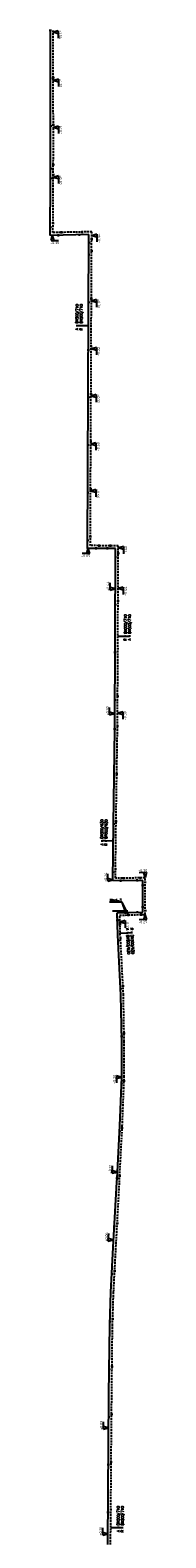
# Model space of a CAD drawing. Header units: millimetres. Extents: x 0 to 118318689, y 0 to 490460760.
# Tile 87 of 117: x 115190864 to 115223672, y 489273167 to 489779429. Entities that reach past the tile are written whole.
import ezdxf
from ezdxf.enums import TextEntityAlignment as Align

# ---------------------------------------------------------------- set-up
doc = ezdxf.new("R2010")
doc.units = ezdxf.units.MM
doc.header["$LTSCALE"] = 200
doc.linetypes.add('HIDDEN2', pattern=[4.7625, 3.175, -1.5875])
doc.layers.get('0').update_dxf_attribs({"color": 8})
for name, color, linetype in [('WT-C-mof', 7, 'Continuous'), ('WT-I-diam', 7, 'Continuous'), ('WT-I-info', 7, 'Continuous'), ('WT-I-NAP', 7, 'Continuous'), ('WT-L-aanvoer', 6, 'Continuous'), ('WT-L-retour', 6, 'HIDDEN2')]:
    doc.layers.add(name, color=color, linetype=linetype)
doc.styles.add('DIN17', font='ROMANS.SHX', dxfattribs={"width": 0.9})
doc.styles.add('ISOCP', font='ISOCP.SHX')

# ---------------------------------------------------------------- blocks, each defined once
blk = doc.blocks.new('LR-mof')
at = {"color": 0, "linetype": 'ByBlock', "lineweight": -2}
blk.add_line((0, -0.75), (0, 0.75), dxfattribs=at)
blk = doc.blocks.new('nap1')
at = {"color": 0, "linetype": 'Continuous'}
for p, q in [((-1, 3.5), (0, 0)), ((-1, 3.5), (4, 3.5)), ((1, 3.5), (0, 0))]:
    blk.add_line(p, q, dxfattribs=at)
at = {"color": 0, "linetype": 'Continuous', "style": 'ISOCP'}
for tag, p in [('*1', (1.7, 5)), ('*2', (4, 1.5))]:
    blk.add_attdef(tag, text='', height=1.8, dxfattribs=at).set_placement(p, align=Align.MIDDLE)
blk = doc.blocks.new('nap2')
at = {"color": 0, "linetype": 'Continuous'}
for p, q in [((1, 3.5), (-4, 3.5)), ((-1, 3.5), (0, 0)), ((1, 3.5), (0, 0))]:
    blk.add_line(p, q, dxfattribs=at)
at = {"color": 0, "linetype": 'Continuous', "style": 'ISOCP'}
for tag, p in [('*2', (-4, 1.5)), ('*1', (-1.5, 5))]:
    blk.add_attdef(tag, text='', height=1.8, dxfattribs=at).set_placement(p, align=Align.MIDDLE)
blk = doc.blocks.new('LR-DIAO2')
at = {"color": 0, "lineweight": -3}
blk.add_line((0, 0), (0, -5), dxfattribs=at)
at = {"color": 0, "linetype": 'Continuous', "lineweight": -3}
blk.add_line((0, -5), (0, -7.8), dxfattribs=at)
at = {"color": 0, "lineweight": -3}
for points in [[(0.6, -5), (0, -5), (-0.6, -5)], [(0.6, -7.8), (0, -7.8), (-0.6, -7.8)]]:
    blk.add_lwpolyline(points, dxfattribs=at)
at = {"color": 1, "lineweight": -3, "style": 'DIN17', "width": 0.9}
for tag, p in [('*1', (-1.6, -5)), ('*2', (-1.6, -7.8))]:
    blk.add_attdef(tag, text='', height=1.8, dxfattribs=at).set_placement(p, align=Align.MIDDLE_RIGHT)
for tag, p in [('*11', (1.6, -5)), ('*12', (1.6, -7.8))]:
    blk.add_attdef(tag, text='', height=1.8, dxfattribs=at).set_placement(p, align=Align.MIDDLE_LEFT)
blk = doc.blocks.new('LR-DIAB2')
at = {"color": 0, "linetype": 'Continuous', "lineweight": -3}
blk.add_line((0, 5), (0, 7.8), dxfattribs=at)
at = {"color": 0, "lineweight": -3}
blk.add_line((0, 0), (0, 5), dxfattribs=at)
for points in [[(0.6, 7.8), (0, 7.8), (-0.6, 7.8)], [(0.6, 5), (0, 5), (-0.6, 5)]]:
    blk.add_lwpolyline(points, dxfattribs=at)
at = {"color": 1, "lineweight": -3, "style": 'DIN17', "width": 0.9}
for tag, p in [('*1', (-1.6, 7.8)), ('*2', (-1.6, 5))]:
    blk.add_attdef(tag, text='', height=1.8, dxfattribs=at).set_placement(p, align=Align.MIDDLE_RIGHT)
for tag, p in [('*11', (1.6, 7.8)), ('*12', (1.6, 5))]:
    blk.add_attdef(tag, text='', height=1.8, dxfattribs=at).set_placement(p, align=Align.MIDDLE_LEFT)

msp = doc.modelspace()

# ---------------------------------------------------------------- linework, layer by layer
at = {"layer": 'WT-I-diam'}
msp.add_line((115212189, 489483753), (115217323, 489483756), dxfattribs=at)
at = {"layer": 'WT-I-info', "lineweight": -3}
for p, q in [((115215420, 489486671), (115211099, 489486668)), ((115217581, 489482130), (115215420, 489486671)), ((115216453, 489483421), (115215420, 489486671))]:
    msp.add_line(p, q, dxfattribs=at)
at = {"layer": 'WT-L-aanvoer'}
for p, q in [((115191364, 489746342), (115191264, 489779374)), ((115191341, 489729608), (115191364, 489746342)), ((115212492, 489512769), (115212888, 489544746))]:
    msp.add_line(p, q, dxfattribs=at)
at = {"layer": 'WT-L-aanvoer', "lineweight": -3}
for p, q in [((115191221, 489710512), (115191341, 489729611)), ((115204232, 489710776), (115191221, 489710512)), ((115203768, 489605422), (115204232, 489710776)), ((115213155, 489605381), (115203768, 489605422)), ((115212888, 489544746), (115213155, 489605381)), ((115212268, 489493821), (115212492, 489512769)), ((115222275, 489493936), (115212268, 489493821)), ((115222298, 489483299), (115222275, 489493936)), ((115213672, 489483042), (115217332, 489483151)), ((115213935, 489475499), (115213672, 489483042)), ((115217332, 489483151), (115222298, 489483299)), ((115214981, 489455446), (115213935, 489475499)), ((115215238, 489439900), (115214981, 489455446)), ((115215236, 489427911), (115215238, 489439900)), ((115214608, 489411510), (115215236, 489427911)), ((115213674, 489393802), (115214608, 489411510)), ((115212486, 489372748), (115213566, 489392647)), ((115213566, 489392647), (115213674, 489393802)), ((115211578, 489355696), (115212486, 489372748)), ((115211215, 489344528), (115211578, 489355696)), ((115210960, 489321438), (115211215, 489344528)), ((115210569, 489270926), (115210960, 489321438))]:
    msp.add_line(p, q, dxfattribs=at)
at = {"layer": 'WT-L-retour', "lineweight": -3}
for p, q in [((115192284, 489746343), (115192183, 489779592)), ((115192261, 489729607), (115192284, 489746343)), ((115192147, 489711451), (115192261, 489729606)), ((115205156, 489711715), (115192147, 489711451)), ((115204692, 489606338), (115205156, 489711715)), ((115214080, 489606297), (115204692, 489606338)), ((115213813, 489545690), (115214080, 489606297)), ((115213333, 489513670), (115213813, 489545690)), ((115213108, 489494661), (115213333, 489513670)), ((115223103, 489494776), (115213108, 489494661)), ((115223130, 489482493), (115223103, 489494776)), ((115214531, 489482237), (115217350, 489482321)), ((115214764, 489475535), (115214531, 489482237)), ((115217350, 489482321), (115223130, 489482493)), ((115215811, 489455474), (115214764, 489475535)), ((115216068, 489439907), (115215811, 489455474)), ((115216066, 489427895), (115216068, 489439907)), ((115215437, 489411472), (115216066, 489427895)), ((115214549, 489394643), (115215437, 489411472)), ((115214483, 489392571), (115214549, 489394643)), ((115213404, 489372699), (115214483, 489392571)), ((115212497, 489355657), (115213404, 489372699)), ((115212134, 489344508), (115212497, 489355657)), ((115211880, 489321429), (115212134, 489344508)), ((115211489, 489270919), (115211880, 489321429))]:
    msp.add_line(p, q, dxfattribs=at)

# ---------------------------------------------------------------- block references
at = {"layer": 'WT-C-mof', "linetype": 'Continuous'}
for p, xscale, yscale, zscale, rotation in [((115191264, 489779374), 499.9999999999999, 499.9999999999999, 499.9999999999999, 270.1733), ((115191313, 489763293), 499.9999999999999, 499.9999999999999, 499.9999999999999, 270.1733), ((115192232, 489763559), 499.9999999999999, 499.9999999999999, 499.9999999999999, 270.1733), ((115191361, 489747337), 499.9999999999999, 499.9999999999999, 499.9999999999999, 270.1733), ((115192280, 489747590), 499.9999999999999, 499.9999999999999, 499.9999999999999, 270.1733), ((115192267, 489734158), 499.9999999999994, 499.9999999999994, 499.9999999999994, 89.9213), ((115191341, 489729585), 500, 500, 500, 89.6405), ((115191345, 489732886), 499.9999999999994, 499.9999999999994, 499.9999999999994, 89.9213), ((115192263, 489730856), 499.9999999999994, 499.9999999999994, 499.9999999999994, 89.9213), ((115212691, 489528821), 499.9999999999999, 499.9999999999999, 499.9999999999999, 89.28990000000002), ((115213572, 489529657), 499.9999999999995, 499.9999999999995, 499.9999999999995, 89.1415)]:
    msp.add_blockref('LR-mof', p, dxfattribs=dict(at, xscale=xscale, yscale=yscale, zscale=zscale, rotation=rotation))
at = {"layer": 'WT-C-mof', "linetype": 'Continuous', "lineweight": -3}
for p, xscale, yscale, zscale, rotation in [((115191239, 489713344), 500.0000000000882, 500.0000000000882, 500.0000000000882, 269.640468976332), ((115192167, 489714676), 500.0000000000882, 500.0000000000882, 500.0000000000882, 269.640468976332), ((115194047, 489710569), 499.9999999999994, 499.9999999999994, 499.9999999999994, 1.165800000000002), ((115195045, 489711510), 499.9999999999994, 499.9999999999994, 499.9999999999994, 1.165800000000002), ((115201056, 489710712), 499.9999999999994, 499.9999999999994, 499.9999999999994, 1.165800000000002), ((115202089, 489711653), 499.9999999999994, 499.9999999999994, 499.9999999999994, 1.165800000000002), ((115205145, 489709210), 500.0000000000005, 500.0000000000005, 500.0000000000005, 89.7477), ((115204202, 489704010), 500.0000000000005, 500.0000000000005, 500.0000000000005, 89.7477), ((115204220, 489708018), 500.0000000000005, 500.0000000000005, 500.0000000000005, 89.7477), ((115205128, 489705228), 500.0000000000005, 500.0000000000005, 500.0000000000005, 89.7477), ((115204132, 489687978), 500.0000000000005, 500.0000000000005, 500.0000000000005, 89.7477), ((115205057, 489689258), 500.0000000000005, 500.0000000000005, 500.0000000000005, 89.7477), ((115204987, 489673255), 500.0000000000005, 500.0000000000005, 500.0000000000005, 89.7477), ((115204061, 489672023), 500.0000000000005, 500.0000000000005, 500.0000000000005, 89.7477), ((115203991, 489656070), 500.0000000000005, 500.0000000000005, 500.0000000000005, 89.7477), ((115204916, 489657221), 500.0000000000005, 500.0000000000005, 500.0000000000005, 89.7477), ((115203921, 489640110), 500.0000000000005, 500.0000000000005, 500.0000000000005, 89.7477), ((115204846, 489641263), 500.0000000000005, 500.0000000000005, 500.0000000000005, 89.7477), ((115203850, 489624110), 500.0000000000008, 500.0000000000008, 500.0000000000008, 89.7477), ((115204776, 489625263), 500.0000000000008, 500.0000000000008, 500.0000000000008, 89.7477), ((115203780, 489608110), 500.0000000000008, 500.0000000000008, 500.0000000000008, 89.7477), ((115204705, 489609263), 500.0000000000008, 500.0000000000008, 500.0000000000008, 89.7477), ((115206616, 489605410), 499.9999999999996, 499.9999999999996, 499.9999999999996, 359.7477), ((115207685, 489606325), 499.9999999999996, 499.9999999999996, 499.9999999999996, 359.7477), ((115210415, 489605393), 499.9999999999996, 499.9999999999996, 499.9999999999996, 359.7477), ((115211483, 489606308), 499.9999999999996, 499.9999999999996, 499.9999999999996, 359.7477), ((115213143, 489602433), 500.0000000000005, 500.0000000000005, 500.0000000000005, 89.7477), ((115214068, 489603658), 500.0000000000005, 500.0000000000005, 500.0000000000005, 89.7477), ((115213997, 489587663), 500.0000000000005, 500.0000000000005, 500.0000000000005, 89.7477), ((115213072, 489586416), 500.0000000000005, 500.0000000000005, 500.0000000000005, 89.7477), ((115213927, 489571663), 500.0000000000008, 500.0000000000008, 500.0000000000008, 89.7477), ((115213002, 489570416), 500.0000000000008, 500.0000000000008, 500.0000000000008, 89.7477), ((115212931, 489554416), 500.0000000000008, 500.0000000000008, 500.0000000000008, 89.7477), ((115213857, 489555663), 500.0000000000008, 500.0000000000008, 500.0000000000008, 89.7477), ((115212888, 489544746), 500.0000000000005, 500.0000000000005, 500.0000000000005, 89.7477), ((115213813, 489545690), 500.0000000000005, 500.0000000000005, 500.0000000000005, 89.7477), ((115212535, 489512769, 268), 499.9999999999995, 499.9999999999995, 499.9999999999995, 89.322), ((115213333, 489513670), 499.9999999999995, 499.9999999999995, 499.9999999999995, 89.322), ((115212301, 489496634), 499.9999999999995, 499.9999999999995, 499.9999999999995, 89.322), ((115213143, 489497663), 499.9999999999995, 499.9999999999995, 499.9999999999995, 89.322), ((115214900, 489493851), 500, 500, 500, 0.6605999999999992), ((115215965, 489494693), 500, 500, 500, 0.6605999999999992), ((115220472, 489493915), 500, 500, 500, 0.6605999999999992), ((115221553, 489494758), 500, 500, 500, 0.6605999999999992), ((115222278, 489492296), 499.9999999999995, 499.9999999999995, 499.9999999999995, 270.1255), ((115223106, 489493284), 499.9999999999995, 499.9999999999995, 499.9999999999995, 270.1255), ((115213759, 489480557), 500, 500, 500, 271.9902), ((115216442, 489483124), 500, 500, 500, 1.7029), ((115217527, 489482326), 500, 500, 500, 1.7029), ((115220580, 489483247), 500, 500, 500, 1.7029), ((115221765, 489482452), 500, 500, 500, 1.7029), ((115222294, 489485031), 499.9999999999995, 499.9999999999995, 499.9999999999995, 270.1255), ((115223127, 489483780), 499.9999999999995, 499.9999999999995, 499.9999999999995, 270.1255), ((115214634, 489479272), 500, 500, 500, 271.9902), ((115214035, 489473573), 500.0000000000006, 500.0000000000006, 500.0000000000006, 272.987), ((115214817, 489474516), 500.0000000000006, 500.0000000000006, 500.0000000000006, 272.987), ((115214869, 489457582), 500.0000000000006, 500.0000000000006, 500.0000000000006, 272.987), ((115215653, 489458492), 500.0000000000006, 500.0000000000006, 500.0000000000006, 272.987), ((115215209, 489441647), 500, 500, 500, 270.9473), ((115216023, 489442595), 500, 500, 500, 270.9473), ((115215152, 489425716), 500.0000000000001, 500.0000000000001, 500.0000000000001, 87.80760000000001), ((115216014, 489426539), 500.0000000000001, 500.0000000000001, 500.0000000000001, 87.80760000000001), ((115214511, 489409661), 500.0000000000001, 500.0000000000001, 500.0000000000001, 86.97980000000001), ((115215398, 489410734), 500.0000000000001, 500.0000000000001, 500.0000000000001, 86.97980000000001), ((115214549, 489394643), 500.0000000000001, 500.0000000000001, 500.0000000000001, 86.97980000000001), ((115213674, 489393802), 500.0000000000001, 500.0000000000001, 500.0000000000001, 86.97980000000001), ((115212757, 489377743), 499.9999999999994, 499.9999999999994, 499.9999999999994, 86.8923), ((115213732, 489378728), 499.9999999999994, 499.9999999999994, 499.9999999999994, 86.8923), ((115211900, 489361753), 499.9999999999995, 499.9999999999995, 499.9999999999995, 86.9533), ((115212873, 489362719), 499.9999999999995, 499.9999999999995, 499.9999999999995, 86.9533), ((115211255, 489345755), 500.0000000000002, 500.0000000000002, 500.0000000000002, 88.1367), ((115212204, 489346643), 500.0000000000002, 500.0000000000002, 500.0000000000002, 88.1367), ((115211051, 489329681), 499.9999999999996, 499.9999999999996, 499.9999999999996, 89.3684), ((115211979, 489330644, 103), 499.9999999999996, 499.9999999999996, 499.9999999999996, 89.3684), ((115210900, 489313640), 499.9999999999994, 499.9999999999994, 499.9999999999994, 89.5562), ((115211827, 489314591), 499.9999999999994, 499.9999999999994, 499.9999999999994, 89.5562), ((115211703, 489298591), 499.9999999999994, 499.9999999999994, 499.9999999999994, 89.5562), ((115210776, 489297640), 499.9999999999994, 499.9999999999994, 499.9999999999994, 89.5562), ((115210652, 489281641), 499.9999999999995, 499.9999999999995, 499.9999999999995, 89.5562), ((115211579, 489282592), 499.9999999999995, 499.9999999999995, 499.9999999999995, 89.5562)]:
    msp.add_blockref('LR-mof', p, dxfattribs=dict(at, xscale=xscale, yscale=yscale, zscale=zscale, rotation=rotation))
at = {"layer": 'WT-I-diam', "linetype": 'Continuous'}
for name, p, xscale, yscale, zscale, rotation, values in [('LR-DIAB2', (115204097, 489680169), 500.0000000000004, 500.0000000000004, 500.0000000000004, 89.74766909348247, {'*1': 'A', '*11': 'DN500/710', '*2': 'R', '*12': 'DN500/710'}), ('LR-DIAO2', (115213946, 489575993), 500.0000000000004, 500.0000000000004, 500.0000000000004, 89.74766909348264, {'*1': 'R', '*11': 'DN500/710', '*2': 'A', '*12': 'DN500/710'}), ('LR-DIAB2', (115212426, 489507144), 500, 500, 500, 89.32196169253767, {'*1': 'A', '*11': 'DN500/630', '*2': 'R', '*12': 'DN500/630'}), ('LR-DIAB2', (115214740, 489476230), 500, 500, 500, 272.9870462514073, {'*1': 'R', '*11': 'DN500/630', '*2': 'A', '*12': 'DN500/630'}), ('LR-DIAO2', (115211533, 489276643), 499.9999999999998, 499.9999999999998, 499.9999999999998, 89.55622848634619, {'*1': 'A', '*11': 'DN500/710', '*2': 'R', '*12': 'DN500/710'})]:
    msp.add_blockref(name, p, dxfattribs=dict(at, xscale=xscale, yscale=yscale, zscale=zscale, rotation=rotation)).add_auto_attribs(values)
at = {"layer": 'WT-I-NAP', "linetype": 'Continuous'}
ref = msp.add_blockref('nap1', (115192186, 489778725), dxfattribs=dict(at, xscale=500.0000000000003, yscale=500.0000000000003, zscale=500.0000000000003, rotation=270.173252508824))
ref.add_attrib('*1', '-1.64', dxfattribs={"layer": '0', "color": 1, "linetype": 'Continuous', "height": 900, "rotation": 270.17325, "style": 'ISOCP'}).set_placement((115194689, 489777882), align=Align.MIDDLE)
ref = msp.add_blockref('nap1', (115192235, 489762510), dxfattribs=dict(at, xscale=500.0000000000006, yscale=500.0000000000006, zscale=500.0000000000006, rotation=270.1732525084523))
ref.add_attrib('*1', '-1.13', dxfattribs={"layer": '0', "color": 1, "linetype": 'Continuous', "height": 900, "rotation": 270.17325, "style": 'ISOCP'}).set_placement((115194738, 489761668), align=Align.MIDDLE)
ref = msp.add_blockref('nap1', (115192283, 489746726), dxfattribs=dict(at, xscale=499.9999999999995, yscale=499.9999999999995, zscale=499.9999999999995, rotation=270.1732525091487))
ref.add_attrib('*1', '-0.71', dxfattribs={"layer": '0', "color": 1, "linetype": 'Continuous', "height": 900, "rotation": 89.92127, "style": 'ISOCP'}).set_placement((115194785, 489745884), align=Align.MIDDLE)
ref = msp.add_blockref('nap1', (115192261, 489729992), dxfattribs=dict(at, xscale=499.9999999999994, yscale=499.9999999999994, zscale=499.9999999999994, rotation=269.9212699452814))
ref.add_attrib('*1', '-0.30', dxfattribs={"layer": '0', "color": 1, "linetype": 'Continuous', "height": 900, "rotation": 269.92127, "style": 'ISOCP'}).set_placement((115194760, 489729138), align=Align.MIDDLE)
ref = msp.add_blockref('nap2', (115191962, 489710527), dxfattribs=dict(at, xscale=500.0000000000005, yscale=500.0000000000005, zscale=500.0000000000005, rotation=181.1658255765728))
ref.add_attrib('*1', '-0.30', dxfattribs={"layer": '0', "color": 1, "linetype": 'Continuous', "height": 900, "rotation": 1.16583, "style": 'ISOCP'}).set_placement((115192763, 489708042), align=Align.MIDDLE)
ref = msp.add_blockref('nap1', (115205151, 489710402), dxfattribs=dict(at, xscale=500, yscale=500, zscale=500, rotation=269.7476690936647))
ref.add_attrib('*1', '-0.94', dxfattribs={"layer": '0', "color": 1, "linetype": 'Continuous', "height": 900, "rotation": 89.74767, "style": 'ISOCP'}).set_placement((115207647, 489709541), align=Align.MIDDLE)
ref = msp.add_blockref('nap1', (115205054, 489688454), dxfattribs=dict(at, xscale=499.9999999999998, yscale=499.9999999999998, zscale=499.9999999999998, rotation=269.7476690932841))
ref.add_attrib('*1', '-0.30', dxfattribs={"layer": '0', "color": 1, "linetype": 'Continuous', "height": 900, "rotation": 269.74767, "style": 'ISOCP'}).set_placement((115207550, 489687592), align=Align.MIDDLE)
ref = msp.add_blockref('nap1', (115204983, 489672410), dxfattribs=dict(at, xscale=499.9999999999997, yscale=499.9999999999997, zscale=499.9999999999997, rotation=269.7476690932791))
ref.add_attrib('*1', '-0.22', dxfattribs={"layer": '0', "color": 1, "linetype": 'Continuous', "height": 900, "rotation": 89.74767, "style": 'ISOCP'}).set_placement((115207479, 489671549), align=Align.MIDDLE)
ref = msp.add_blockref('nap1', (115204913, 489656575), dxfattribs=dict(at, xscale=500, yscale=500, zscale=500, rotation=269.74766909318))
ref.add_attrib('*1', '-0.12', dxfattribs={"layer": '0', "color": 1, "linetype": 'Continuous', "height": 900, "rotation": 269.74767, "style": 'ISOCP'}).set_placement((115207410, 489655713), align=Align.MIDDLE)
ref = msp.add_blockref('nap1', (115204842, 489640389), dxfattribs=dict(at, xscale=499.9999999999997, yscale=499.9999999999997, zscale=499.9999999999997, rotation=269.7476690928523))
ref.add_attrib('*1', '-0.50', dxfattribs={"layer": '0', "color": 1, "linetype": 'Continuous', "height": 900, "rotation": 89.74767, "style": 'ISOCP'}).set_placement((115207338, 489639528), align=Align.MIDDLE)
ref = msp.add_blockref('nap1', (115204773, 489624677), dxfattribs=dict(at, xscale=500, yscale=500, zscale=500, rotation=269.7476690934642))
ref.add_attrib('*1', '-0.66', dxfattribs={"layer": '0', "color": 1, "linetype": 'Continuous', "height": 900, "rotation": 269.74767, "style": 'ISOCP'}).set_placement((115207269, 489623815), align=Align.MIDDLE)
ref = msp.add_blockref('nap1', (115204002, 489605421), dxfattribs=dict(at, xscale=499.9999999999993, yscale=499.9999999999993, zscale=499.9999999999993, rotation=179.7476690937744))
ref.add_attrib('*1', '-0.05', dxfattribs={"layer": '0', "color": 1, "linetype": 'Continuous', "height": 900, "rotation": 359.74767, "style": 'ISOCP'}).set_placement((115203141, 489602925), align=Align.MIDDLE)
ref = msp.add_blockref('nap1', (115214076, 489605586), dxfattribs=dict(at, xscale=500, yscale=500, zscale=500, rotation=269.7476690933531))
ref.add_attrib('*1', '-1.40', dxfattribs={"layer": '0', "color": 1, "linetype": 'Continuous', "height": 900, "rotation": 89.74767, "style": 'ISOCP'}).set_placement((115216573, 489604724), align=Align.MIDDLE)
ref = msp.add_blockref('nap1', (115213096, 489591894), dxfattribs=dict(at, xscale=499.9999999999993, yscale=499.9999999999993, zscale=499.9999999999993, rotation=89.74766909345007))
ref.add_attrib('*1', '+0.44', dxfattribs={"layer": '0', "color": 1, "linetype": 'Continuous', "height": 900, "rotation": 89.74767, "style": 'ISOCP'}).set_placement((115210600, 489592755), align=Align.MIDDLE)
ref = msp.add_blockref('nap1', (115214016, 489591929), dxfattribs=dict(at, xscale=500.0000000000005, yscale=500.0000000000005, zscale=500.0000000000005, rotation=269.7476690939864))
ref.add_attrib('*1', '-0.44', dxfattribs={"layer": '0', "color": 1, "linetype": 'Continuous', "height": 900, "rotation": 89.74767, "style": 'ISOCP'}).set_placement((115216512, 489591068), align=Align.MIDDLE)
ref = msp.add_blockref('nap1', (115212912, 489549984), dxfattribs=dict(at, xscale=499.9999999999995, yscale=499.9999999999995, zscale=499.9999999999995, rotation=89.74766909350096))
ref.add_attrib('*1', '+0.30', dxfattribs={"layer": '0', "color": 1, "linetype": 'Continuous', "height": 900, "rotation": 89.74767, "style": 'ISOCP'}).set_placement((115210415, 489550845), align=Align.MIDDLE)
ref = msp.add_blockref('nap1', (115213832, 489550068), dxfattribs=dict(at, xscale=500.0000000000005, yscale=500.0000000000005, zscale=500.0000000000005, rotation=269.7476690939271))
ref.add_attrib('*1', '-0.30', dxfattribs={"layer": '0', "color": 1, "linetype": 'Continuous', "height": 900, "rotation": 89.74767, "style": 'ISOCP'}).set_placement((115216328, 489549206), align=Align.MIDDLE)
ref = msp.add_blockref('nap1', (115212272, 489494158), dxfattribs=dict(at, xscale=499.9999999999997, yscale=499.9999999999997, zscale=499.9999999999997, rotation=89.321961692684))
ref.add_attrib('*1', '-0.24', dxfattribs={"layer": '0', "color": 1, "linetype": 'Continuous', "height": 900, "rotation": 89.32196, "style": 'ISOCP'}).set_placement((115209782, 489495038), align=Align.MIDDLE)
ref = msp.add_blockref('nap2', (115223103, 489494776), dxfattribs=dict(at, xscale=500, yscale=500, zscale=500, rotation=0.6605850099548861))
ref.add_attrib('*1', '-0.30', dxfattribs={"layer": '0', "color": 1, "linetype": 'Continuous', "height": 900, "rotation": 0.66059, "style": 'ISOCP'}).set_placement((115222324, 489497267), align=Align.MIDDLE)
ref = msp.add_blockref('nap1', (115214613, 489479883), dxfattribs=dict(at, xscale=500.0000000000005, yscale=500.0000000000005, zscale=500.0000000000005, rotation=271.9901623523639))
ref.add_attrib('*1', '-0.13', dxfattribs={"layer": '0', "color": 1, "linetype": 'Continuous', "height": 900, "rotation": 271.99016, "style": 'ISOCP'}).set_placement((115217141, 489479120), align=Align.MIDDLE)
ref = msp.add_blockref('nap1', (115223130, 489482493), dxfattribs=dict(at, xscale=499.9999999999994, yscale=499.9999999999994, zscale=499.9999999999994, rotation=180.1255222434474))
ref.add_attrib('*1', '-0.25', dxfattribs={"layer": '0', "color": 1, "linetype": 'Continuous', "height": 900, "rotation": 1.70287, "style": 'ISOCP'}).set_placement((115222285, 489479991), align=Align.MIDDLE)
ref = msp.add_blockref('nap2', (115215236, 489427911), dxfattribs=dict(at, xscale=499.9999999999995, yscale=499.9999999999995, zscale=499.9999999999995, rotation=89.99077339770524))
ref.add_attrib('*1', '-0.20', dxfattribs={"layer": '0', "color": 1, "linetype": 'Continuous', "height": 900, "rotation": 89.99077, "style": 'ISOCP'}).set_placement((115212736, 489427161), align=Align.MIDDLE)
ref = msp.add_blockref('nap1', (115213789, 489395990), dxfattribs=dict(at, xscale=500.0000000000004, yscale=500.0000000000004, zscale=500.0000000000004, rotation=86.97976505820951))
ref.add_attrib('*1', '-0.12', dxfattribs={"layer": '0', "color": 1, "linetype": 'Continuous', "height": 900, "rotation": 86.97977, "style": 'ISOCP'}).set_placement((115211338, 489396971), align=Align.MIDDLE)
ref = msp.add_blockref('nap1', (115212511, 489373219), dxfattribs=dict(at, xscale=499.9999999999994, yscale=499.9999999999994, zscale=499.9999999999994, rotation=86.8922707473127))
ref.add_attrib('*1', '+0.06', dxfattribs={"layer": '0', "color": 1, "linetype": 'Continuous', "height": 900, "rotation": 86.89227, "style": 'ISOCP'}).set_placement((115210061, 489374204), align=Align.MIDDLE)
ref = msp.add_blockref('nap1', (115210872, 489310124), dxfattribs=dict(at, xscale=499.9999999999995, yscale=499.9999999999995, zscale=499.9999999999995, rotation=89.5562284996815))
ref.add_attrib('*1', '+0.09', dxfattribs={"layer": '0', "color": 1, "linetype": 'Continuous', "height": 900, "rotation": 89.55623, "style": 'ISOCP'}).set_placement((115208379, 489310994), align=Align.MIDDLE)
ref = msp.add_blockref('nap1', (115210597, 489274510), dxfattribs=dict(at, xscale=500, yscale=500, zscale=500, rotation=89.55622850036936))
ref.add_attrib('*1', '+0.10', dxfattribs={"layer": '0', "color": 1, "linetype": 'Continuous', "height": 900, "rotation": 89.55623, "style": 'ISOCP'}).set_placement((115208103, 489275379), align=Align.MIDDLE)

# ---------------------------------------------------------------- texts
at = {"layer": 'WT-I-info', "lineweight": -3, "style": 'DIN17', "width": 0.9}
msp.add_text('Meet-T', height=900, dxfattribs=at).set_placement((115211210, 489486802))

doc.saveas('drawing.dxf')
